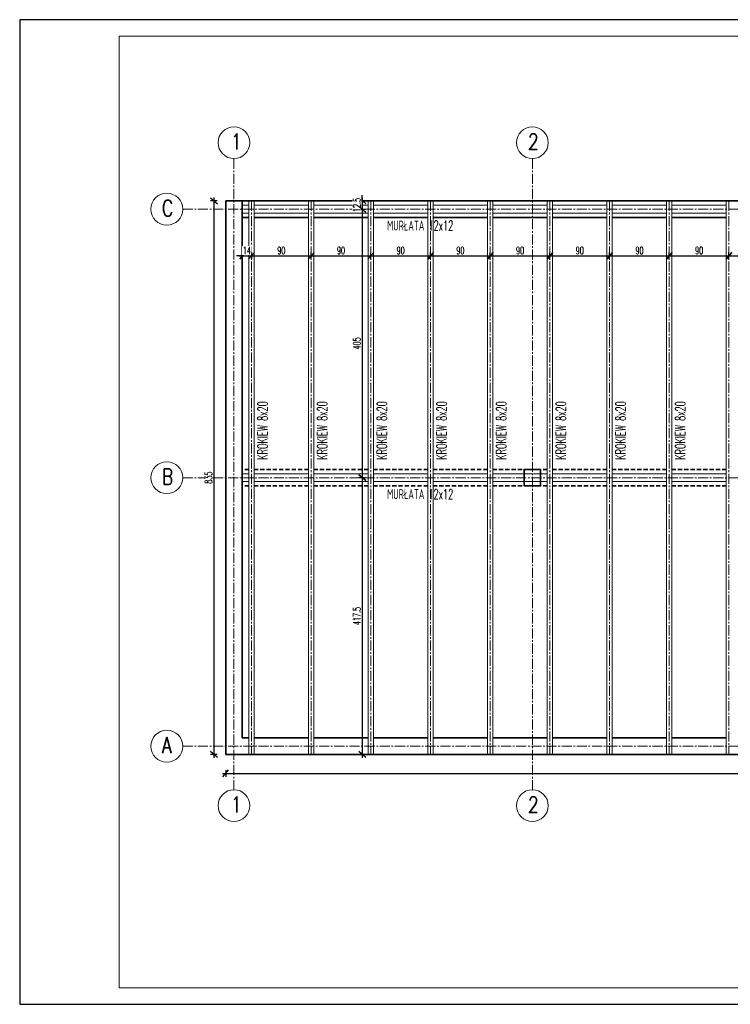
# Model space of a CAD drawing. Header units: centimetres. Extents: x 125945 to 146944, y 20629 to 31773.
# Tile 71 of 80: x 140134 to 141205, y 30288 to 31773. Entities that reach past the tile are written whole.
import ezdxf

# ---------------------------------------------------------------- set-up
doc = ezdxf.new("R2010")
doc.units = ezdxf.units.CM
doc.linetypes.add('CENTER2', pattern=[28.575, 19.05, -3.175, 3.175, -3.175])
doc.linetypes.add('HIDDEN', pattern=[9.525, 6.35, -3.175])
for name, color, linetype, lineweight in [('e-cad_cienkie', 88, 'Continuous', 15), ('e-cad_opisy', 7, 'Continuous', 15), ('e-cad_osie', 172, 'CENTER2', 9), ('e-cad_wymiary', 66, 'Continuous', 15), ('K- OPISY', 40, 'Continuous', 15), ('K-BELKI ŻELBETOWE', 160, 'HIDDEN', 35), ('K-DREWNO', 36, 'Continuous', 20), ('K-ŚCIANY KONSTRUKCYJNE', 16, 'Continuous', 35), ('K-ŻELBET', 204, 'Continuous', 35)]:
    doc.layers.add(name, color=color, linetype=linetype, lineweight=lineweight)
doc.styles.add('e-cad_1', font='simplex.shx', dxfattribs={"width": 0.6})
doc.styles.add('e-cad_2', font='simplex.shx', dxfattribs={"width": 0.8})
doc.styles.add('simpl', font='simplex.shx', dxfattribs={"width": 0.6})
doc.dimstyles.new('e-cad_1_50_[cm]', dxfattribs={"dimscale": 5, "dimtxt": 2.25, "dimasz": 1.75, "dimexe": 1, "dimexo": 0, "dimgap": 0.5, "dimtad": 1, "dimdec": 1, "dimrnd": 0.5, "dimdsep": 46, "dimtxsty": 'simpl', "dimblk": 'OBLIQUE', "dimcen": 0, "dimdle": 1, "dimclrd": 256, "dimclre": 256, "dimclrt": 256, "dimadec": 0, "dimazin": 0, "dimtfac": 1, "dimtdec": 1, "dimtix": 1, "dimtmove": 2, "dimatfit": 3, "dimldrblk": 'OBLIQUE', "dimfxl": 1, "dimfxlon": 1, "dimtfill": 1, "dimarcsym": 0})

# ---------------------------------------------------------------- blocks, each defined once
blk = doc.blocks.new('_Oblique')
at = {"color": 0, "linetype": 'ByBlock', "lineweight": -2}
blk.add_line((0.5, 0.6), (-0.5, -0.6), dxfattribs=at)
blk = doc.blocks.new('*D3852')
at = {"layer": 'Defpoints', "color": 0}
for p in [(140469.4, 31499.5), (140483.4, 31499.5)]:
    blk.add_point(p, dxfattribs=at)
at = {"layer": 'e-cad_wymiary', "lineweight": -2, "ltscale": 2}
for p, q in [((140469.4, 31416.6), (140460.7, 31416.6)), ((140464.4, 31416.6), (140488.4, 31416.6)), ((140469.4, 31421.6), (140469.4, 31411.6)), ((140483.4, 31421.6), (140483.4, 31411.6)), ((140483.4, 31416.6), (140492.2, 31416.6))]:
    blk.add_line(p, q, dxfattribs=at)
at = {"layer": 'e-cad_wymiary', "lineweight": -2, "xscale": 8.75, "yscale": 8.75, "zscale": 8.75}
blk.add_blockref('_Oblique', (140469.4, 31416.6), dxfattribs=at)
at = {"layer": 'e-cad_wymiary', "lineweight": -2, "xscale": 8.75, "yscale": 8.75, "zscale": 8.75, "rotation": 180}
blk.add_blockref('_Oblique', (140483.4, 31416.6), dxfattribs=at)
at = {"layer": 'e-cad_wymiary', "ltscale": 2, "insert": (140476.4, 31424.7), "char_height": 11.25, "attachment_point": 5, "style": 'simpl', "bg_fill": 3, "box_fill_scale": 1.1, "bg_fill_color": 256, "bg_fill_true_color": 13158600, "bg_fill_transparency": 0}
blk.add_mtext('14', dxfattribs=at)
at = {"layer": 'Defpoints', "color": 0}
blk.add_point((140483.4, 31416.6), dxfattribs=at)
blk = doc.blocks.new('*D3853')
at = {"layer": 'Defpoints', "color": 0}
for p in [(140483.4, 31499.5), (140573.4, 31416.6), (140573.4, 31350.9)]:
    blk.add_point(p, dxfattribs=at)
at = {"layer": 'e-cad_wymiary', "lineweight": -2, "ltscale": 2}
for p, q in [((140478.4, 31416.6), (140578.4, 31416.6)), ((140483.4, 31421.6), (140483.4, 31411.6)), ((140573.4, 31411.6), (140573.4, 31421.6))]:
    blk.add_line(p, q, dxfattribs=at)
at = {"layer": 'e-cad_wymiary', "lineweight": -2, "xscale": 8.75, "yscale": 8.75, "zscale": 8.75, "rotation": 180}
blk.add_blockref('_Oblique', (140483.4, 31416.6), dxfattribs=at)
at = {"layer": 'e-cad_wymiary', "lineweight": -2, "xscale": 8.75, "yscale": 8.75, "zscale": 8.75}
blk.add_blockref('_Oblique', (140573.4, 31416.6), dxfattribs=at)
at = {"layer": 'e-cad_wymiary', "ltscale": 2, "insert": (140528.4, 31424.7), "char_height": 11.25, "attachment_point": 5, "style": 'simpl', "bg_fill": 3, "box_fill_scale": 1.1, "bg_fill_color": 256, "bg_fill_true_color": 13158600, "bg_fill_transparency": 0}
blk.add_mtext('90', dxfattribs=at)
blk = doc.blocks.new('*D3854')
at = {"layer": 'Defpoints', "color": 0}
for p in [(140663.4, 31416.6), (140573.4, 31350.9), (140663.4, 31319.8)]:
    blk.add_point(p, dxfattribs=at)
at = {"layer": 'e-cad_wymiary', "lineweight": -2, "ltscale": 2}
for p, q in [((140568.4, 31416.6), (140668.4, 31416.6)), ((140573.4, 31411.6), (140573.4, 31421.6)), ((140663.4, 31411.6), (140663.4, 31421.6))]:
    blk.add_line(p, q, dxfattribs=at)
at = {"layer": 'e-cad_wymiary', "lineweight": -2, "xscale": 8.75, "yscale": 8.75, "zscale": 8.75, "rotation": 180}
blk.add_blockref('_Oblique', (140573.4, 31416.6), dxfattribs=at)
at = {"layer": 'e-cad_wymiary', "lineweight": -2, "xscale": 8.75, "yscale": 8.75, "zscale": 8.75}
blk.add_blockref('_Oblique', (140663.4, 31416.6), dxfattribs=at)
at = {"layer": 'e-cad_wymiary', "ltscale": 2, "insert": (140618.4, 31424.7), "char_height": 11.25, "attachment_point": 5, "style": 'simpl', "bg_fill": 3, "box_fill_scale": 1.1, "bg_fill_color": 256, "bg_fill_true_color": 13158600, "bg_fill_transparency": 0}
blk.add_mtext('90', dxfattribs=at)
blk = doc.blocks.new('*D3855')
at = {"layer": 'Defpoints', "color": 0}
for p in [(140753.4, 31416.6), (140663.4, 31319.8), (140753.4, 31319.8)]:
    blk.add_point(p, dxfattribs=at)
at = {"layer": 'e-cad_wymiary', "lineweight": -2, "ltscale": 2}
for p, q in [((140658.4, 31416.6), (140758.4, 31416.6)), ((140663.4, 31411.6), (140663.4, 31421.6)), ((140753.4, 31411.6), (140753.4, 31421.6))]:
    blk.add_line(p, q, dxfattribs=at)
at = {"layer": 'e-cad_wymiary', "lineweight": -2, "xscale": 8.75, "yscale": 8.75, "zscale": 8.75, "rotation": 180}
blk.add_blockref('_Oblique', (140663.4, 31416.6), dxfattribs=at)
at = {"layer": 'e-cad_wymiary', "lineweight": -2, "xscale": 8.75, "yscale": 8.75, "zscale": 8.75}
blk.add_blockref('_Oblique', (140753.4, 31416.6), dxfattribs=at)
at = {"layer": 'e-cad_wymiary', "ltscale": 2, "insert": (140708.4, 31424.7), "char_height": 11.25, "attachment_point": 5, "style": 'simpl', "bg_fill": 3, "box_fill_scale": 1.1, "bg_fill_color": 256, "bg_fill_true_color": 13158600, "bg_fill_transparency": 0}
blk.add_mtext('90', dxfattribs=at)
blk = doc.blocks.new('*D3856')
at = {"layer": 'Defpoints', "color": 0}
for p in [(140843.4, 31416.6), (140753.4, 31319.8), (140843.4, 31297.6)]:
    blk.add_point(p, dxfattribs=at)
at = {"layer": 'e-cad_wymiary', "lineweight": -2, "ltscale": 2}
for p, q in [((140748.4, 31416.6), (140848.4, 31416.6)), ((140753.4, 31411.6), (140753.4, 31421.6)), ((140843.4, 31411.6), (140843.4, 31421.6))]:
    blk.add_line(p, q, dxfattribs=at)
at = {"layer": 'e-cad_wymiary', "lineweight": -2, "xscale": 8.75, "yscale": 8.75, "zscale": 8.75, "rotation": 180}
blk.add_blockref('_Oblique', (140753.4, 31416.6), dxfattribs=at)
at = {"layer": 'e-cad_wymiary', "lineweight": -2, "xscale": 8.75, "yscale": 8.75, "zscale": 8.75}
blk.add_blockref('_Oblique', (140843.4, 31416.6), dxfattribs=at)
at = {"layer": 'e-cad_wymiary', "ltscale": 2, "insert": (140798.4, 31424.7), "char_height": 11.25, "attachment_point": 5, "style": 'simpl', "bg_fill": 3, "box_fill_scale": 1.1, "bg_fill_color": 256, "bg_fill_true_color": 13158600, "bg_fill_transparency": 0}
blk.add_mtext('90', dxfattribs=at)
blk = doc.blocks.new('*D3857')
at = {"layer": 'Defpoints', "color": 0}
for p in [(140933.4, 31416.6), (140843.4, 31297.6), (140933.4, 31297.6)]:
    blk.add_point(p, dxfattribs=at)
at = {"layer": 'e-cad_wymiary', "lineweight": -2, "ltscale": 2}
for p, q in [((140838.4, 31416.6), (140938.4, 31416.6)), ((140843.4, 31411.6), (140843.4, 31421.6)), ((140933.4, 31411.6), (140933.4, 31421.6))]:
    blk.add_line(p, q, dxfattribs=at)
at = {"layer": 'e-cad_wymiary', "lineweight": -2, "xscale": 8.75, "yscale": 8.75, "zscale": 8.75, "rotation": 180}
blk.add_blockref('_Oblique', (140843.4, 31416.6), dxfattribs=at)
at = {"layer": 'e-cad_wymiary', "lineweight": -2, "xscale": 8.75, "yscale": 8.75, "zscale": 8.75}
blk.add_blockref('_Oblique', (140933.4, 31416.6), dxfattribs=at)
at = {"layer": 'e-cad_wymiary', "ltscale": 2, "insert": (140888.4, 31424.7), "char_height": 11.25, "attachment_point": 5, "style": 'simpl', "bg_fill": 3, "box_fill_scale": 1.1, "bg_fill_color": 256, "bg_fill_true_color": 13158600, "bg_fill_transparency": 0}
blk.add_mtext('90', dxfattribs=at)
blk = doc.blocks.new('*D3858')
at = {"layer": 'Defpoints', "color": 0}
for p in [(141023.4, 31416.6), (141023.4, 31319.8), (140933.4, 31297.6)]:
    blk.add_point(p, dxfattribs=at)
at = {"layer": 'e-cad_wymiary', "lineweight": -2, "ltscale": 2}
for p, q in [((140928.4, 31416.6), (141028.4, 31416.6)), ((140933.4, 31411.6), (140933.4, 31421.6)), ((141023.4, 31411.6), (141023.4, 31421.6))]:
    blk.add_line(p, q, dxfattribs=at)
at = {"layer": 'e-cad_wymiary', "lineweight": -2, "xscale": 8.75, "yscale": 8.75, "zscale": 8.75, "rotation": 180}
blk.add_blockref('_Oblique', (140933.4, 31416.6), dxfattribs=at)
at = {"layer": 'e-cad_wymiary', "lineweight": -2, "xscale": 8.75, "yscale": 8.75, "zscale": 8.75}
blk.add_blockref('_Oblique', (141023.4, 31416.6), dxfattribs=at)
at = {"layer": 'e-cad_wymiary', "ltscale": 2, "insert": (140978.4, 31424.7), "char_height": 11.25, "attachment_point": 5, "style": 'simpl', "bg_fill": 3, "box_fill_scale": 1.1, "bg_fill_color": 256, "bg_fill_true_color": 13158600, "bg_fill_transparency": 0}
blk.add_mtext('90', dxfattribs=at)
blk = doc.blocks.new('*D3859')
at = {"layer": 'Defpoints', "color": 0}
for p in [(141113.4, 31416.6), (141113.4, 31341.2), (141023.4, 31319.8)]:
    blk.add_point(p, dxfattribs=at)
at = {"layer": 'e-cad_wymiary', "lineweight": -2, "ltscale": 2}
for p, q in [((141018.4, 31416.6), (141118.4, 31416.6)), ((141023.4, 31411.6), (141023.4, 31421.6)), ((141113.4, 31411.6), (141113.4, 31421.6))]:
    blk.add_line(p, q, dxfattribs=at)
at = {"layer": 'e-cad_wymiary', "lineweight": -2, "xscale": 8.75, "yscale": 8.75, "zscale": 8.75, "rotation": 180}
blk.add_blockref('_Oblique', (141023.4, 31416.6), dxfattribs=at)
at = {"layer": 'e-cad_wymiary', "lineweight": -2, "xscale": 8.75, "yscale": 8.75, "zscale": 8.75}
blk.add_blockref('_Oblique', (141113.4, 31416.6), dxfattribs=at)
at = {"layer": 'e-cad_wymiary', "ltscale": 2, "insert": (141068.4, 31424.7), "char_height": 11.25, "attachment_point": 5, "style": 'simpl', "bg_fill": 3, "box_fill_scale": 1.1, "bg_fill_color": 256, "bg_fill_true_color": 13158600, "bg_fill_transparency": 0}
blk.add_mtext('90', dxfattribs=at)
blk = doc.blocks.new('*D3860')
at = {"layer": 'Defpoints', "color": 0}
for p in [(141203.4, 31416.6), (141113.4, 31341.2), (141203.4, 31301.3)]:
    blk.add_point(p, dxfattribs=at)
at = {"layer": 'e-cad_wymiary', "lineweight": -2, "ltscale": 2}
for p, q in [((141108.4, 31416.6), (141208.4, 31416.6)), ((141113.4, 31411.6), (141113.4, 31421.6)), ((141203.4, 31411.6), (141203.4, 31421.6))]:
    blk.add_line(p, q, dxfattribs=at)
at = {"layer": 'e-cad_wymiary', "lineweight": -2, "xscale": 8.75, "yscale": 8.75, "zscale": 8.75, "rotation": 180}
blk.add_blockref('_Oblique', (141113.4, 31416.6), dxfattribs=at)
at = {"layer": 'e-cad_wymiary', "lineweight": -2, "xscale": 8.75, "yscale": 8.75, "zscale": 8.75}
blk.add_blockref('_Oblique', (141203.4, 31416.6), dxfattribs=at)
at = {"layer": 'e-cad_wymiary', "ltscale": 2, "insert": (141158.4, 31424.7), "char_height": 11.25, "attachment_point": 5, "style": 'simpl', "bg_fill": 3, "box_fill_scale": 1.1, "bg_fill_color": 256, "bg_fill_true_color": 13158600, "bg_fill_transparency": 0}
blk.add_mtext('90', dxfattribs=at)
blk = doc.blocks.new('*D3861')
at = {"layer": 'Defpoints', "color": 0}
for p in [(141293.4, 31416.6), (141203.4, 31301.3), (141293.4, 31301.3)]:
    blk.add_point(p, dxfattribs=at)
at = {"layer": 'e-cad_wymiary', "lineweight": -2, "ltscale": 2}
for p, q in [((141198.4, 31416.6), (141298.4, 31416.6)), ((141203.4, 31411.6), (141203.4, 31421.6)), ((141293.4, 31411.6), (141293.4, 31421.6))]:
    blk.add_line(p, q, dxfattribs=at)
at = {"layer": 'e-cad_wymiary', "lineweight": -2, "xscale": 8.75, "yscale": 8.75, "zscale": 8.75, "rotation": 180}
blk.add_blockref('_Oblique', (141203.4, 31416.6), dxfattribs=at)
at = {"layer": 'e-cad_wymiary', "lineweight": -2, "xscale": 8.75, "yscale": 8.75, "zscale": 8.75}
blk.add_blockref('_Oblique', (141293.4, 31416.6), dxfattribs=at)
at = {"layer": 'e-cad_wymiary', "ltscale": 2, "insert": (141248.4, 31424.7), "char_height": 11.25, "attachment_point": 5, "style": 'simpl', "bg_fill": 3, "box_fill_scale": 1.1, "bg_fill_color": 256, "bg_fill_true_color": 13158600, "bg_fill_transparency": 0}
blk.add_mtext('90', dxfattribs=at)
blk = doc.blocks.new('*D3890')
at = {"layer": 'Defpoints', "color": 0}
for p in [(140506.6, 31499.5), (140426.6, 30664.5), (140506.6, 30664.5)]:
    blk.add_point(p, dxfattribs=at)
at = {"layer": 'e-cad_wymiary', "lineweight": -2, "ltscale": 2}
for p, q in [((140431.6, 31499.5), (140421.6, 31499.5)), ((140426.6, 31504.5), (140426.6, 30659.5)), ((140431.6, 30664.5), (140421.6, 30664.5))]:
    blk.add_line(p, q, dxfattribs=at)
at = {"layer": 'e-cad_wymiary', "lineweight": -2, "xscale": 8.75, "yscale": 8.75, "zscale": 8.75}
for p, rotation in [((140426.6, 31499.5), 90), ((140426.6, 30664.5), 270)]:
    blk.add_blockref('_Oblique', p, dxfattribs=dict(at, rotation=rotation))
at = {"layer": 'e-cad_wymiary', "ltscale": 2, "insert": (140418.4, 31082), "char_height": 11.25, "attachment_point": 5, "rotation": 90, "style": 'simpl', "bg_fill": 3, "box_fill_scale": 1.1, "bg_fill_color": 256, "bg_fill_true_color": 13158600, "bg_fill_transparency": 0}
blk.add_mtext('835', dxfattribs=at)
blk = doc.blocks.new('*D3891')
at = {"layer": 'e-cad_wymiary', "lineweight": -2, "ltscale": 2}
for p, q in [((140648.6, 31499.5), (140655.4, 31499.5)), ((140650.4, 31499.5), (140650.4, 31508.3)), ((140650.4, 31504.5), (140650.4, 31482)), ((140648.6, 31487), (140655.4, 31487)), ((140650.4, 31487), (140650.4, 31478.3))]:
    blk.add_line(p, q, dxfattribs=at)
at = {"layer": 'e-cad_wymiary', "lineweight": -2, "xscale": 8.75, "yscale": 8.75, "zscale": 8.75}
for p, rotation in [((140650.4, 31499.5), 270), ((140650.4, 31487), 90)]:
    blk.add_blockref('_Oblique', p, dxfattribs=dict(at, rotation=rotation))
at = {"layer": 'e-cad_wymiary', "ltscale": 2, "insert": (140642.3, 31493.3), "char_height": 11.25, "attachment_point": 5, "rotation": 90, "style": 'simpl', "bg_fill": 3, "box_fill_scale": 1.1, "bg_fill_color": 256, "bg_fill_true_color": 13158600, "bg_fill_transparency": 0}
blk.add_mtext('12.5', dxfattribs=at)
at = {"layer": 'Defpoints', "color": 0}
for p in [(140648.6, 31499.5), (140648.6, 31487), (140650.4, 31487)]:
    blk.add_point(p, dxfattribs=at)
blk = doc.blocks.new('*D3892')
at = {"layer": 'Defpoints', "color": 0}
for p in [(140648.6, 31487), (140650.4, 31082), (140659.4, 31082)]:
    blk.add_point(p, dxfattribs=at)
at = {"layer": 'e-cad_wymiary', "lineweight": -2, "ltscale": 2}
for p, q in [((140648.6, 31487), (140655.4, 31487)), ((140650.4, 31492), (140650.4, 31077)), ((140655.4, 31082), (140645.4, 31082))]:
    blk.add_line(p, q, dxfattribs=at)
at = {"layer": 'e-cad_wymiary', "lineweight": -2, "xscale": 8.75, "yscale": 8.75, "zscale": 8.75}
for p, rotation in [((140650.4, 31487), 90), ((140650.4, 31082), 270)]:
    blk.add_blockref('_Oblique', p, dxfattribs=dict(at, rotation=rotation))
at = {"layer": 'e-cad_wymiary', "ltscale": 2, "insert": (140642.3, 31284.5), "char_height": 11.25, "attachment_point": 5, "rotation": 90, "style": 'simpl', "bg_fill": 3, "box_fill_scale": 1.1, "bg_fill_color": 256, "bg_fill_true_color": 13158600, "bg_fill_transparency": 0}
blk.add_mtext('405', dxfattribs=at)
blk = doc.blocks.new('*D3893')
at = {"layer": 'Defpoints', "color": 0}
for p in [(140659.4, 31082), (140650.4, 30664.5), (140659.4, 30664.5)]:
    blk.add_point(p, dxfattribs=at)
at = {"layer": 'e-cad_wymiary', "lineweight": -2, "ltscale": 2}
for p, q in [((140655.4, 31082), (140645.4, 31082)), ((140650.4, 31087), (140650.4, 30659.5)), ((140655.4, 30664.5), (140645.4, 30664.5))]:
    blk.add_line(p, q, dxfattribs=at)
at = {"layer": 'e-cad_wymiary', "lineweight": -2, "xscale": 8.75, "yscale": 8.75, "zscale": 8.75}
for p, rotation in [((140650.4, 31082), 90), ((140650.4, 30664.5), 270)]:
    blk.add_blockref('_Oblique', p, dxfattribs=dict(at, rotation=rotation))
at = {"layer": 'e-cad_wymiary', "ltscale": 2, "insert": (140642.3, 30873.3), "char_height": 11.25, "attachment_point": 5, "rotation": 90, "style": 'simpl', "bg_fill": 3, "box_fill_scale": 1.1, "bg_fill_color": 256, "bg_fill_true_color": 13158600, "bg_fill_transparency": 0}
blk.add_mtext('417.5', dxfattribs=at)
blk = doc.blocks.new('*D3897')
at = {"layer": 'Defpoints', "color": 0}
for p in [(140444.4, 30664.5), (143739.4, 30664.5), (143739.4, 30635.9)]:
    blk.add_point(p, dxfattribs=at)
at = {"layer": 'e-cad_wymiary', "lineweight": -2, "ltscale": 2}
for p, q in [((140439.4, 30635.9), (143744.4, 30635.9)), ((140444.4, 30640.9), (140444.4, 30630.9)), ((143739.4, 30640.9), (143739.4, 30630.9))]:
    blk.add_line(p, q, dxfattribs=at)
at = {"layer": 'e-cad_wymiary', "lineweight": -2, "xscale": 8.75, "yscale": 8.75, "zscale": 8.75, "rotation": 180}
blk.add_blockref('_Oblique', (140444.4, 30635.9), dxfattribs=at)
at = {"layer": 'e-cad_wymiary', "lineweight": -2, "xscale": 8.75, "yscale": 8.75, "zscale": 8.75}
blk.add_blockref('_Oblique', (143739.4, 30635.9), dxfattribs=at)
at = {"layer": 'e-cad_wymiary', "ltscale": 2, "insert": (142091.9, 30644.1), "char_height": 11.25, "attachment_point": 5, "style": 'simpl', "bg_fill": 3, "box_fill_scale": 1.1, "bg_fill_color": 256, "bg_fill_true_color": 13158600, "bg_fill_transparency": 0}
blk.add_mtext('3295', dxfattribs=at)

msp = doc.modelspace()

# ---------------------------------------------------------------- linework, layer by layer
at = {"layer": 'Defpoints'}
msp.add_lwpolyline([(140133.77, 30287.77), (144533.77, 30287.77), (144533.77, 31772.77), (140133.77, 31772.77)], close=True, dxfattribs=at)
at = {"layer": 'e-cad_cienkie'}
msp.add_lwpolyline([(140283.77, 30312.77), (144508.77, 30312.77), (144508.77, 31747.77), (140283.77, 31747.77)], close=True, dxfattribs=at)
at = {"layer": 'e-cad_opisy'}
for centre in [(140456.9, 31587.27), (140906.9, 31587.27), (140355.62, 31487.02), (140355.62, 31082.02), (140355.62, 30677.02), (140456.9, 30587.37), (140906.9, 30587.37)]:
    msp.add_circle(centre, 24, dxfattribs=at)
at = {"layer": 'e-cad_osie', "ltscale": 0.8}
for p, q in [((140456.9, 31563.27), (140456.9, 30611.37)), ((140906.9, 31563.27), (140906.9, 30611.37)), ((140483.4, 31499.52), (140483.4, 30664.52)), ((140573.4, 31499.52), (140573.4, 30664.52)), ((140663.4, 31499.52), (140663.4, 30664.52)), ((140753.4, 31499.52), (140753.4, 30664.52)), ((140843.4, 31499.52), (140843.4, 30664.52)), ((140933.4, 31499.52), (140933.4, 30664.52)), ((141023.4, 31499.52), (141023.4, 30664.52)), ((141113.4, 31499.52), (141113.4, 30664.52)), ((141203.4, 31499.52), (141203.4, 30664.52)), ((140379.62, 31487.02), (143800.44, 31487.02)), ((140379.62, 31082.02), (143800.44, 31082.02)), ((140379.62, 30677.02), (143800.44, 30677.02))]:
    msp.add_line(p, q, dxfattribs=at)
at = {"layer": 'K-BELKI ŻELBETOWE'}
for points in [[(140479.4, 31094.52), (140469.4, 31094.52)], [(140569.4, 31094.52), (140487.4, 31094.52)], [(140659.4, 31094.52), (140577.4, 31094.52)], [(140749.4, 31094.52), (140667.4, 31094.52)], [(140839.4, 31094.52), (140757.4, 31094.52)], [(140929.4, 31094.52), (140847.4, 31094.52)], [(141019.4, 31094.52), (140937.4, 31094.52)], [(141109.4, 31094.52), (141027.4, 31094.52)], [(141199.4, 31094.52), (141117.4, 31094.52)], [(140479.4, 31069.52), (140469.4, 31069.52)], [(140569.4, 31069.52), (140487.4, 31069.52)], [(140659.4, 31069.52), (140577.4, 31069.52)], [(140749.4, 31069.52), (140667.4, 31069.52)], [(140839.4, 31069.52), (140757.4, 31069.52)], [(140929.4, 31069.52), (140847.4, 31069.52)], [(141019.4, 31069.52), (140937.4, 31069.52)], [(141109.4, 31069.52), (141027.4, 31069.52)], [(141199.4, 31069.52), (141117.4, 31069.52)]]:
    msp.add_lwpolyline(points, dxfattribs=at)
at = {"layer": 'K-DREWNO', "ltscale": 0.8}
for p, q in [((140479.4, 31499.52), (140479.4, 30664.52)), ((140487.4, 31499.52), (140487.4, 30664.52)), ((140569.4, 31499.52), (140569.4, 30664.52)), ((140577.4, 31499.52), (140577.4, 30664.52)), ((140659.4, 31499.52), (140659.4, 30664.52)), ((140667.4, 31499.52), (140667.4, 30664.52)), ((140749.4, 31499.52), (140749.4, 30664.52)), ((140757.4, 31499.52), (140757.4, 30664.52)), ((140839.4, 31499.52), (140839.4, 30664.52)), ((140847.4, 31499.52), (140847.4, 30664.52)), ((140929.4, 31499.52), (140929.4, 30664.52)), ((140937.4, 31499.52), (140937.4, 30664.52)), ((141019.4, 31499.52), (141019.4, 30664.52)), ((141027.4, 31499.52), (141027.4, 30664.52)), ((141109.4, 31499.52), (141109.4, 30664.52)), ((141117.4, 31499.52), (141117.4, 30664.52)), ((141199.4, 31499.52), (141199.4, 30664.52)), ((140469.4, 31493.02), (140479.4, 31493.02)), ((140487.4, 31493.02), (140569.4, 31493.02)), ((140577.4, 31493.02), (140659.4, 31493.02)), ((140667.4, 31493.02), (140749.4, 31493.02)), ((140757.4, 31493.02), (140839.4, 31493.02)), ((140847.4, 31493.02), (140929.4, 31493.02)), ((140937.4, 31493.02), (141019.4, 31493.02)), ((141027.4, 31493.02), (141109.4, 31493.02)), ((141117.4, 31493.02), (141199.4, 31493.02)), ((140469.4, 31481.02), (140479.4, 31481.02)), ((140487.4, 31481.02), (140569.4, 31481.02)), ((140577.4, 31481.02), (140659.4, 31481.02)), ((140667.4, 31481.02), (140749.4, 31481.02)), ((140757.4, 31481.02), (140839.4, 31481.02)), ((140847.4, 31481.02), (140929.4, 31481.02)), ((140937.4, 31481.02), (141019.4, 31481.02)), ((141027.4, 31481.02), (141109.4, 31481.02)), ((141117.4, 31481.02), (141199.4, 31481.02)), ((140469.4, 31088.02), (140479.4, 31088.02)), ((140487.4, 31088.02), (140569.4, 31088.02)), ((140577.4, 31088.02), (140659.4, 31088.02)), ((140667.4, 31088.02), (140749.4, 31088.02)), ((140757.4, 31088.02), (140839.4, 31088.02)), ((140847.4, 31088.02), (140929.4, 31088.02)), ((140937.4, 31088.02), (141019.4, 31088.02)), ((141027.4, 31088.02), (141109.4, 31088.02)), ((141117.4, 31088.02), (141199.4, 31088.02)), ((140469.4, 31076.02), (140479.4, 31076.02)), ((140487.4, 31076.02), (140569.4, 31076.02)), ((140577.4, 31076.02), (140659.4, 31076.02)), ((140667.4, 31076.02), (140749.4, 31076.02)), ((140757.4, 31076.02), (140839.4, 31076.02)), ((140847.4, 31076.02), (140929.4, 31076.02)), ((140937.4, 31076.02), (141019.4, 31076.02)), ((141027.4, 31076.02), (141109.4, 31076.02)), ((141117.4, 31076.02), (141199.4, 31076.02))]:
    msp.add_line(p, q, dxfattribs=at)
at = {"layer": 'K-ŚCIANY KONSTRUKCYJNE', "ltscale": 0.8}
for p, q in [((140444.4, 30664.52), (140444.4, 31499.52)), ((140444.4, 31499.52), (143169.4, 31499.52)), ((140469.4, 31499.52), (140469.4, 30689.52)), ((140479.4, 31474.52), (140469.4, 31474.52)), ((140501.9, 31474.52), (140487.4, 31474.52)), ((140501.9, 31474.52), (140569.4, 31474.52)), ((140577.4, 31474.52), (140659.4, 31474.52)), ((140667.4, 31474.52), (140749.4, 31474.52)), ((140757.4, 31474.52), (140839.4, 31474.52)), ((140847.4, 31474.52), (140929.4, 31474.52)), ((140937.4, 31474.52), (141019.4, 31474.52)), ((141027.4, 31474.52), (141109.4, 31474.52)), ((141117.4, 31474.52), (141199.4, 31474.52)), ((140469.4, 30689.52), (140479.4, 30689.52)), ((140487.4, 30689.52), (140569.4, 30689.52)), ((140577.4, 30689.52), (140659.4, 30689.52)), ((140667.4, 30689.52), (140749.4, 30689.52)), ((140757.4, 30689.52), (140839.4, 30689.52)), ((140847.4, 30689.52), (140929.4, 30689.52)), ((140937.4, 30689.52), (141019.4, 30689.52)), ((141027.4, 30689.52), (141109.4, 30689.52)), ((141117.4, 30689.52), (141199.4, 30689.52)), ((141851.9, 30664.52), (140444.4, 30664.52))]:
    msp.add_line(p, q, dxfattribs=at)
at = {"layer": 'K-ŻELBET', "ltscale": 0.8}
msp.add_lwpolyline([(140894.4, 31069.52), (140919.4, 31069.52), (140919.4, 31094.52), (140894.4, 31094.52)], close=True, dxfattribs=at)

# ---------------------------------------------------------------- texts
at = {"layer": 'e-cad_opisy', "ltscale": 2, "style": 'e-cad_2', "width": 0.8}
for s, p in [('2', (140900.11, 31576.77)), ('1', (140452.28, 31576.77)), ('C', (140348.11, 31476.52)), ('B', (140348.11, 31071.52)), ('A', (140348.11, 30666.52)), ('1', (140452.28, 30576.87)), ('2', (140900.11, 30576.87))]:
    msp.add_text(s, height=24, dxfattribs=at).set_placement(p)
at = {"layer": 'K- OPISY', "ltscale": 2, "char_height": 15, "width": 1220.6714, "attachment_point": 1, "line_spacing_factor": 0.921669, "style": 'e-cad_1'}
for insert in [(140687.9, 31469.77), (140687.9, 31064.77)]:
    msp.add_mtext('MURŁATA 12x12', dxfattribs=dict(at, insert=insert))
at = {"layer": 'K- OPISY', "ltscale": 2, "char_height": 15, "width": 1220.6714, "attachment_point": 1, "rotation": 90, "line_spacing_factor": 0.921669, "style": 'e-cad_1'}
for insert in [(140492.45, 31108.97), (140582.45, 31108.97), (140672.45, 31108.97), (140762.45, 31108.97), (140852.45, 31108.97), (140942.45, 31108.97), (141032.45, 31108.97), (141122.45, 31108.97)]:
    msp.add_mtext('KROKIEW 8x20', dxfattribs=dict(at, insert=insert))

# ---------------------------------------------------------------- next in the draw order: dimensions: what is measured, and where the dimension line sits
at = {"layer": 'e-cad_wymiary', "ltscale": 2}
dim = msp.add_linear_dim(base=(140483.4, 31416.59), p1=(140469.4, 31499.52), p2=(140483.4, 31499.52), dimstyle='e-cad_1_50_[cm]', dxfattribs=at)
dim.commit()
dim.dimension.update_dxf_attribs({"geometry": '*D3852', "text_midpoint": (140476.4, 31424.72)})
dim = msp.add_linear_dim(base=(140650.41, 31487.02), p1=(140648.56, 31499.52), p2=(140648.56, 31487.02), angle=90, dimstyle='e-cad_1_50_[cm]', dxfattribs=at)
dim.commit()
dim.dimension.update_dxf_attribs({"geometry": '*D3891', "text_midpoint": (140642.28, 31493.27)})

# ---------------------------------------------------------------- next in the draw order: dimensions: what is measured, and where the dimension line sits
dim = msp.add_linear_dim(base=(140573.4, 31416.59), p1=(140483.4, 31499.52), p2=(140573.4, 31350.86), dimstyle='e-cad_1_50_[cm]', dxfattribs=at)
dim.commit()
dim.dimension.update_dxf_attribs({"geometry": '*D3853', "text_midpoint": (140528.4, 31424.72)})

# ---------------------------------------------------------------- next in the draw order: dimensions: what is measured, and where the dimension line sits
dim = msp.add_linear_dim(base=(140426.56, 30664.52), p1=(140506.62, 31499.52), p2=(140506.62, 30664.52), angle=90, dimstyle='e-cad_1_50_[cm]', dxfattribs=at)
dim.commit()
dim.dimension.update_dxf_attribs({"geometry": '*D3890', "text_midpoint": (140418.44, 31082.02)})
dim = msp.add_linear_dim(base=(140663.4, 31416.59), p1=(140573.4, 31350.86), p2=(140663.4, 31319.77), dimstyle='e-cad_1_50_[cm]', dxfattribs=at)
dim.commit()
dim.dimension.update_dxf_attribs({"geometry": '*D3854', "text_midpoint": (140618.4, 31424.72)})

# ---------------------------------------------------------------- next in the draw order: dimensions: what is measured, and where the dimension line sits
dim = msp.add_linear_dim(base=(140753.4, 31416.59), p1=(140663.4, 31319.77), p2=(140753.4, 31319.77), dimstyle='e-cad_1_50_[cm]', dxfattribs=at)
dim.commit()
dim.dimension.update_dxf_attribs({"geometry": '*D3855', "text_midpoint": (140708.4, 31424.72)})

# ---------------------------------------------------------------- next in the draw order: dimensions: what is measured, and where the dimension line sits
dim = msp.add_linear_dim(base=(140650.41, 31082.02), p1=(140648.56, 31487.02), p2=(140659.4, 31082.02), angle=90, dimstyle='e-cad_1_50_[cm]', dxfattribs=at)
dim.commit()
dim.dimension.update_dxf_attribs({"geometry": '*D3892', "text_midpoint": (140642.28, 31284.52)})
dim = msp.add_linear_dim(base=(140843.4, 31416.59), p1=(140753.4, 31319.77), p2=(140843.4, 31297.57), dimstyle='e-cad_1_50_[cm]', dxfattribs=at)
dim.commit()
dim.dimension.update_dxf_attribs({"geometry": '*D3856', "text_midpoint": (140798.4, 31424.72)})

# ---------------------------------------------------------------- next in the draw order: dimensions: what is measured, and where the dimension line sits
dim = msp.add_linear_dim(base=(140933.4, 31416.59), p1=(140843.4, 31297.57), p2=(140933.4, 31297.57), dimstyle='e-cad_1_50_[cm]', dxfattribs=at)
dim.commit()
dim.dimension.update_dxf_attribs({"geometry": '*D3857', "text_midpoint": (140888.4, 31424.72)})
dim = msp.add_linear_dim(base=(140650.41, 30664.52), p1=(140659.4, 31082.02), p2=(140659.4, 30664.52), angle=90, dimstyle='e-cad_1_50_[cm]', dxfattribs=at)
dim.commit()
dim.dimension.update_dxf_attribs({"geometry": '*D3893', "text_midpoint": (140642.28, 30873.27)})

# ---------------------------------------------------------------- next in the draw order: dimensions: what is measured, and where the dimension line sits
for base, p1, p2, picture, middle in [((141023.4, 31416.59), (140933.4, 31297.57), (141023.4, 31319.77), '*D3858', (140978.4, 31424.72)), ((143739.4, 30635.93), (140444.4, 30664.52), (143739.4, 30664.52), '*D3897', (142091.9, 30644.06))]:
    dim = msp.add_linear_dim(base=base, p1=p1, p2=p2, dimstyle='e-cad_1_50_[cm]', dxfattribs=at)
    dim.commit()
    dim.dimension.update_dxf_attribs({"geometry": picture, "text_midpoint": middle})

# ---------------------------------------------------------------- next in the draw order: dimensions: what is measured, and where the dimension line sits
dim = msp.add_linear_dim(base=(141113.4, 31416.59), p1=(141023.4, 31319.77), p2=(141113.4, 31341.24), dimstyle='e-cad_1_50_[cm]', dxfattribs=at)
dim.commit()
dim.dimension.update_dxf_attribs({"geometry": '*D3859', "text_midpoint": (141068.4, 31424.72)})

# ---------------------------------------------------------------- next in the draw order: dimensions: what is measured, and where the dimension line sits
dim = msp.add_linear_dim(base=(141203.4, 31416.59), p1=(141113.4, 31341.24), p2=(141203.4, 31301.27), dimstyle='e-cad_1_50_[cm]', dxfattribs=at)
dim.commit()
dim.dimension.update_dxf_attribs({"geometry": '*D3860', "text_midpoint": (141158.4, 31424.72)})

# ---------------------------------------------------------------- next in the draw order: dimensions: what is measured, and where the dimension line sits
dim = msp.add_linear_dim(base=(141293.4, 31416.59), p1=(141203.4, 31301.27), p2=(141293.4, 31301.27), dimstyle='e-cad_1_50_[cm]', dxfattribs=at)
dim.commit()
dim.dimension.update_dxf_attribs({"geometry": '*D3861', "text_midpoint": (141248.4, 31424.72)})

doc.saveas('drawing.dxf')
